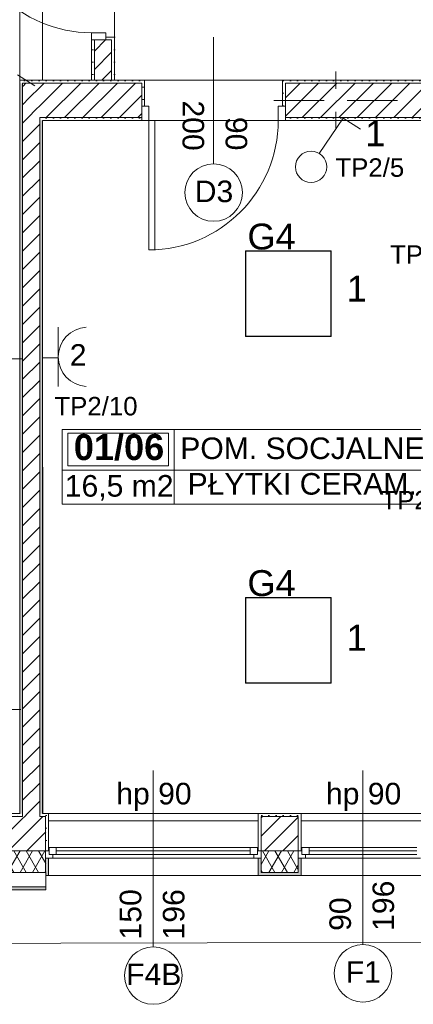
# Model space of a CAD drawing. Header units: millimetres. Extents: x -232602 to -175679, y -119570 to -82350.
# Tile 9 of 36: x -214826 to -212086, y -104153 to -97306. Entities that reach past the tile are written whole.
import ezdxf
from ezdxf.xclip import XClip

# ---------------------------------------------------------------- set-up
doc = ezdxf.new("R2010")
doc.units = ezdxf.units.MM
doc.header["$MEASUREMENT"] = 0
doc.header["$XCLIPFRAME"] = 0
doc.linetypes.add('Kropkowana', pattern=[317.499995, 0, -317.499995])
doc.layers.add('2D - Rysunki i Obrazki', color=7, linetype='Continuous')
for name, color, linetype, lineweight in [('PT_ELE_4_6_DLX_BLD0_LUMKEY_IDX_Nr_pióra__6', 6, 'Continuous', 18), ('PT_ELE_4_6_DLX_BLD0_LUMKEY_IDX_Nr_pióra__7', 7, 'Continuous', 18), ('PT_ELE_4_6_DLX_BLD1_LUM_Nr_pióra__5', 5, 'Continuous', 18), ('PT_ELE_4_6_DLX_BLD1_LUMKEY_IDX_Nr_pióra__3', 3, 'Continuous', 18), ('PT_ELE_4_6_E- Schemat - Szyny L1.L2.L3_Nr_pióra__7', 7, 'Continuous', 18), ('PT_ELE_4_6_Elementy Modelu - Strefy_Nr_pióra__251', 251, 'Continuous', 18), ('PT_ELE_4_6_Elementy Modelu - Strefy_Nr_pióra__254', 254, 'Continuous', 18), ('PT_ELE_4_6_Konstrukcja - Stropy_Nr_pióra__255', 255, 'Continuous', 18), ('PT_ELE_4_6_Konstrukcja - Słupy_Nr_pióra__171', 171, 'Continuous', 18), ('PT_ELE_4_6_Konstrukcja - Ściany zew_Nr_pióra__251', 251, 'Continuous', 18), ('PT_ELE_4_6_Konstrukcja - Ściany zew_Nr_pióra__252', 252, 'Continuous', 18), ('PT_ELE_4_6_Konstrukcja - Ściany zew_Nr_pióra__254', 254, 'Continuous', 18), ('PT_ELE_4_6_Konstrukcja - Ściany zew_Nr_pióra__7', 7, 'Continuous', 18), ('PT_ELE_4_6_Oświetlenie_Nr_pióra__6', 6, 'Continuous', 18)]:
    doc.layers.add(name, color=color, linetype=linetype, lineweight=lineweight)
doc.layers.add('PT_ELE_4_6_DLX_BLD1_CONT_Nr_pióra__8', color=7, linetype='Continuous', lineweight=18, true_color=0x969696)
doc.styles.add('STYL_AUTOMATYCZNY_1', font='arial.ttf')
doc.styles.add('STYL_AUTOMATYCZNY_3', font='arial.ttf')
pattern_1 = [(0, (-96416.83, -0.008), (0, 86.60254), [0, -50]), (0, (-96391.83, 43.29), (0, 86.60254), [0, -50])]
pattern_2 = [(45, (-96416.83, -0.008), (-63.63961, 63.63961), [])]
pattern_3 = [(60, (-96416.83, -0.008), (-64.951905, 37.5), []), (120, (-96416.83, -0.008), (64.951905, 37.5), [])]

# ---------------------------------------------------------------- blocks, each defined once
blk = doc.blocks.new('Rysunek_1_6', base_point=(-200661.4, -99449.8))
at = {"layer": 'PT_ELE_4_6_Konstrukcja - Ściany zew_Nr_pióra__252', "linetype": 'Continuous', "lineweight": 18}
h = blk.add_hatch(dxfattribs=at)
h.set_pattern_fill('TYNK_0006', color=252, style=0, pattern_type=2)
h.set_pattern_definition(pattern_1)
h.paths.add_polyline_path([(-214166.3, -97426.6), (-214226.3, -97426.6), (-214226.3, -97446.6), (-214166.3, -97446.6)])
h = blk.add_hatch(dxfattribs=at)
h.set_pattern_fill('TYNK_0006', color=252, style=0, pattern_type=2)
h.set_pattern_definition(pattern_1)
h.paths.add_polyline_path([(-214326.3, -97726.6), (-214306.3, -97726.6), (-214306.3, -97446.6), (-214326.3, -97446.6)])
h = blk.add_hatch(dxfattribs=at)
h.set_pattern_fill('BLOCZKI_CERAMICZNE_0006', color=252, style=0, pattern_type=2)
h.set_pattern_definition(pattern_2)
h.paths.add_polyline_path([(-214306.3, -97726.6), (-214186.3, -97726.6), (-214186.3, -97446.6), (-214306.3, -97446.6)])
h = blk.add_hatch(dxfattribs=at)
h.set_pattern_fill('TYNK_0006', color=252, style=0, pattern_type=2)
h.set_pattern_definition(pattern_1)
h.paths.add_polyline_path([(-214186.3, -97726.6), (-214166.3, -97726.6), (-214166.3, -97446.6), (-214186.3, -97446.6)])
h = blk.add_hatch(dxfattribs=at)
h.set_pattern_fill('TYNK_0006', color=252, style=0, pattern_type=2)
h.set_pattern_definition(pattern_1)
h.paths.add_polyline_path([(-214826.3, -97746.6), (-214814.9, -97746.6), (-214826.3, -97726.6)])
h = blk.add_hatch(dxfattribs=at)
h.set_pattern_fill('TYNK_0006', color=252, style=0, pattern_type=2)
h.set_pattern_definition(pattern_1)
h.paths.add_polyline_path([(-214806.3, -97726.6), (-214826.3, -97726.6), (-214814.9, -97746.6), (-214806.3, -97746.6)])
h = blk.add_hatch(dxfattribs=at)
h.set_pattern_fill('TYNK_0006', color=252, style=0, pattern_type=2)
h.set_pattern_definition(pattern_1)
h.paths.add_polyline_path([(-214826.3, -97746.6), (-214826.3, -102826.6), (-214806.3, -102826.6), (-214806.3, -97761.6), (-214814.9, -97746.6)])
h = blk.add_hatch(dxfattribs=at)
h.set_pattern_fill('TYNK_0006', color=252, style=0, pattern_type=2)
h.set_pattern_definition(pattern_1)
h.paths.add_polyline_path([(-214806.3, -97746.6), (-214814.9, -97746.6), (-214806.3, -97761.6)])
h = blk.add_hatch(dxfattribs=at)
h.set_pattern_fill('TYNK_0006', color=252, style=0, pattern_type=2)
h.set_pattern_definition(pattern_1)
h.paths.add_polyline_path([(-214806.3, -97726.6), (-214806.3, -97746.6), (-213976.4, -97746.6), (-213976.4, -97726.6)])
h = blk.add_hatch(dxfattribs=at)
h.set_pattern_fill('BLOCZKI_CERAMICZNE_0006', color=252, style=0, pattern_type=2)
h.set_pattern_definition(pattern_2)
h.paths.add_polyline_path([(-214806.3, -97761.6), (-214686.3, -97971.6), (-214686.3, -97746.6), (-214806.3, -97746.6)])
h = blk.add_hatch(dxfattribs=at)
h.set_pattern_fill('BLOCZKI_CERAMICZNE_0006', color=252, style=0, pattern_type=2)
h.set_pattern_definition(pattern_2)
h.paths.add_polyline_path([(-214686.3, -97986.6), (-214686.3, -97971.6), (-214806.3, -97761.6), (-214806.3, -97986.6)])
h = blk.add_hatch(dxfattribs=at)
h.set_pattern_fill('BLOCZKI_CERAMICZNE_0006', color=252, style=0, pattern_type=2)
h.set_pattern_definition(pattern_2)
h.paths.add_polyline_path([(-214686.3, -97971.6), (-214677.8, -97986.6), (-213976.4, -97986.6), (-213976.4, -97746.6), (-214686.3, -97746.6)])
h = blk.add_hatch(dxfattribs=at)
h.set_pattern_fill('TYNK_0006', color=252, style=0, pattern_type=2)
h.set_pattern_definition(pattern_1)
h.paths.add_polyline_path([(-213956.4, -97726.6), (-213976.4, -97726.6), (-213976.4, -97906.6), (-213956.4, -97906.6)])
h = blk.add_hatch(dxfattribs=at)
h.set_pattern_fill('TYNK_0006', color=252, style=0, pattern_type=2)
h.set_pattern_definition(pattern_1)
h.paths.add_polyline_path([(-212976.4, -97726.6), (-212996.4, -97726.6), (-212996.4, -97906.6), (-212976.4, -97906.6)])
h = blk.add_hatch(dxfattribs=at)
h.set_pattern_fill('TYNK_0006', color=252, style=0, pattern_type=2)
h.set_pattern_definition(pattern_1)
h.paths.add_polyline_path([(-212976.4, -97726.6), (-212976.4, -97746.6), (-211246.3, -97746.6), (-211246.3, -97726.6)])
h = blk.add_hatch(dxfattribs=at)
h.set_pattern_fill('BLOCZKI_CERAMICZNE_0006', color=252, style=0, pattern_type=2)
h.set_pattern_definition(pattern_2)
h.paths.add_polyline_path([(-211246.3, -97746.6), (-212976.4, -97746.6), (-212976.4, -97986.6), (-211246.3, -97986.6)])
h = blk.add_hatch(dxfattribs=at)
h.set_pattern_fill('BLOCZKI_CERAMICZNE_0006', color=252, style=0, pattern_type=2)
h.set_pattern_definition(pattern_2)
h.paths.add_polyline_path([(-214677.8, -97986.6), (-214686.3, -97971.6), (-214686.3, -97986.6)])
h = blk.add_hatch(dxfattribs=at)
h.set_pattern_fill('BLOCZKI_CERAMICZNE_0006', color=252, style=0, pattern_type=2)
h.set_pattern_definition(pattern_2)
h.paths.add_polyline_path([(-214806.3, -97986.6), (-214806.3, -102826.6), (-214686.3, -102826.6), (-214686.3, -97986.6)])
h = blk.add_hatch(dxfattribs=at)
h.set_pattern_fill('TYNK_0006', color=252, style=0, pattern_type=2)
h.set_pattern_definition(pattern_1)
h.paths.add_polyline_path([(-214686.3, -97986.6), (-214686.3, -98006.6), (-214666.3, -98006.6), (-214677.8, -97986.6)])
h = blk.add_hatch(dxfattribs=at)
h.set_pattern_fill('TYNK_0006', color=252, style=0, pattern_type=2)
h.set_pattern_definition(pattern_1)
h.paths.add_polyline_path([(-214686.3, -98006.6), (-214686.3, -102826.6), (-214666.3, -102826.6), (-214666.3, -98006.6)])
h = blk.add_hatch(dxfattribs=at)
h.set_pattern_fill('TYNK_0006', color=252, style=0, pattern_type=2)
h.set_pattern_definition(pattern_1)
h.paths.add_polyline_path([(-214677.8, -97986.6), (-214666.3, -98006.6), (-214666.3, -97986.6)])
h = blk.add_hatch(dxfattribs=at)
h.set_pattern_fill('TYNK_0006', color=252, style=0, pattern_type=2)
h.set_pattern_definition(pattern_1)
h.paths.add_polyline_path([(-214666.3, -98006.6), (-213976.4, -98006.6), (-213976.4, -97986.6), (-214666.3, -97986.6)])
h = blk.add_hatch(dxfattribs=at)
h.set_pattern_fill('TYNK_0006', color=252, style=0, pattern_type=2)
h.set_pattern_definition(pattern_1)
h.paths.add_polyline_path([(-211246.3, -97986.6), (-212976.4, -97986.6), (-212976.4, -98006.6), (-211246.3, -98006.6)])
h = blk.add_hatch(dxfattribs=at)
h.set_pattern_fill('TYNK_0006', color=252, style=0, pattern_type=2)
h.set_pattern_definition(pattern_1)
h.paths.add_polyline_path([(-214826.3, -102826.6), (-216045.7, -102826.6), (-216045.7, -102846.6), (-214826.3, -102846.6)])
h = blk.add_hatch(dxfattribs=at)
h.set_pattern_fill('TYNK_0006', color=252, style=0, pattern_type=2)
h.set_pattern_definition(pattern_1)
h.paths.add_polyline_path([(-214806.3, -102826.6), (-214826.3, -102826.6), (-214826.3, -102846.6), (-214806.3, -102846.6)])
h = blk.add_hatch(dxfattribs=at)
h.set_pattern_fill('BLOCZKI_CERAMICZNE_0006', color=252, style=0, pattern_type=2)
h.set_pattern_definition(pattern_2)
h.paths.add_polyline_path([(-214686.3, -102826.6), (-214806.3, -102826.6), (-214806.3, -102846.6), (-214686.3, -102846.6)])
h = blk.add_hatch(dxfattribs=at)
h.set_pattern_fill('TYNK_0006', color=252, style=0, pattern_type=2)
h.set_pattern_definition(pattern_1)
h.paths.add_polyline_path([(-214666.3, -102826.6), (-214686.3, -102826.6), (-214686.3, -102846.6), (-214666.3, -102846.6)])
h = blk.add_hatch(dxfattribs=at)
h.set_pattern_fill('TYNK_0006', color=252, style=0, pattern_type=2)
h.set_pattern_definition(pattern_1)
h.paths.add_polyline_path([(-214666.3, -102846.6), (-214644.6, -102846.6), (-214644.6, -102826.6), (-214666.3, -102826.6)])
h = blk.add_hatch(dxfattribs=at)
h.set_pattern_fill('TYNK_0006', color=252, style=0, pattern_type=2)
h.set_pattern_definition(pattern_1)
h.paths.add_polyline_path([(-214646.3, -102826.6), (-214646.3, -103086.6), (-214626.3, -103086.6), (-214626.3, -102826.6)])
h = blk.add_hatch(dxfattribs=at)
h.set_pattern_fill('TYNK_0006', color=252, style=0, pattern_type=2)
h.set_pattern_definition(pattern_1)
h.paths.add_polyline_path([(-213166.3, -102826.6), (-213166.3, -103086.6), (-213146.3, -103086.6), (-213146.3, -102826.6)])
h = blk.add_hatch(dxfattribs=at)
h.set_pattern_fill('TYNK_0006', color=252, style=0, pattern_type=2)
h.set_pattern_definition(pattern_1)
h.paths.add_polyline_path([(-212886.9, -102826.6), (-213146.3, -102826.6), (-213146.3, -102846.6), (-212886.9, -102846.6)])
h = blk.add_hatch(dxfattribs=at)
h.set_pattern_fill('TYNK_0006', color=252, style=0, pattern_type=2)
h.set_pattern_definition(pattern_1)
h.paths.add_polyline_path([(-212886.9, -102826.6), (-212886.9, -103086.6), (-212866.9, -103086.6), (-212866.9, -102826.6)])
h = blk.add_hatch(dxfattribs=at)
h.set_pattern_fill('BLOCZKI_CERAMICZNE_0006', color=252, style=0, pattern_type=2)
h.set_pattern_definition(pattern_2)
h.paths.add_polyline_path([(-214806.3, -102846.6), (-216045.7, -102846.6), (-216045.7, -103086.6), (-214806.3, -103086.6)])
h = blk.add_hatch(dxfattribs=at)
h.set_pattern_fill('BLOCZKI_CERAMICZNE_0006', color=252, style=0, pattern_type=2)
h.set_pattern_definition(pattern_2)
h.paths.add_polyline_path([(-214686.3, -102846.6), (-214806.3, -102846.6), (-214806.3, -103086.6), (-214686.3, -103086.6)])
h = blk.add_hatch(dxfattribs=at)
h.set_pattern_fill('BLOCZKI_CERAMICZNE_0006', color=252, style=0, pattern_type=2)
h.set_pattern_definition(pattern_2)
h.paths.add_polyline_path([(-214686.3, -103086.6), (-214644.6, -103086.6), (-214644.6, -102846.6), (-214686.3, -102846.6)])
h = blk.add_hatch(dxfattribs=at)
h.set_pattern_fill('BLOCZKI_CERAMICZNE_0006', color=252, style=0, pattern_type=2)
h.set_pattern_definition(pattern_2)
h.paths.add_polyline_path([(-213146.3, -102846.6), (-213146.3, -103086.6), (-212886.9, -103086.6), (-212886.9, -102846.6)])
h = blk.add_hatch(dxfattribs=at)
h.set_pattern_fill('IZOLACJA_MIĘKKA_0006', color=252, style=0, pattern_type=2)
h.set_pattern_definition(pattern_3)
h.paths.add_polyline_path([(-216045.7, -103236.6), (-214644.6, -103236.6), (-214644.6, -103086.6), (-216045.7, -103086.6)])
h = blk.add_hatch(dxfattribs=at)
h.set_pattern_fill('IZOLACJA_MIĘKKA_0006', color=252, style=0, pattern_type=2)
h.set_pattern_definition(pattern_3)
h.paths.add_polyline_path([(-213146.3, -103086.6), (-213146.3, -103236.6), (-212886.9, -103236.6), (-212886.9, -103086.6)])
at = {"layer": 'PT_ELE_4_6_Konstrukcja - Ściany zew_Nr_pióra__254', "linetype": 'Continuous', "lineweight": 18}
for points in [[(-214646.3, -103136.6), (-214646.3, -103256.6), (-214626.3, -103256.6), (-214626.3, -103136.6)], [(-213166.3, -103136.6), (-213166.3, -103256.6), (-213146.3, -103256.6), (-213146.3, -103136.6)], [(-212866.9, -103136.6), (-212886.9, -103136.6), (-212886.9, -103256.6), (-212866.9, -103256.6)], [(-213146.3, -103256.6), (-212886.9, -103256.6), (-212886.9, -103236.6), (-213146.3, -103236.6)], [(-216045.7, -103356.6), (-214644.6, -103356.6), (-214644.6, -103336.6), (-216045.7, -103336.6)]]:
    blk.add_hatch(color=254, dxfattribs=at).paths.add_polyline_path(points)
at = {"layer": 'PT_ELE_4_6_DLX_BLD1_CONT_Nr_pióra__8', "color": 252, "linetype": 'Continuous', "lineweight": 18, "true_color": 0x969696, "flags": 128}
for points in [[(-214166.3, -96146.6), (-214166.3, -97726.6)], [(-214166.3, -97726.6), (-192366.3, -97704.2)], [(-211246.3, -98006.6), (-214666.3, -98006.6)], [(-214666.3, -98006.6), (-214664.3, -102823.8)], [(-214664.3, -102823.8), (-211246.3, -102826.6)], [(-218616.3, -103736.6), (-192126.3, -103676.6)]]:
    blk.add_lwpolyline(points, dxfattribs=at)
at = {"layer": 'PT_ELE_4_6_DLX_BLD1_LUM_Nr_pióra__5', "color": 5, "linetype": 'Continuous', "lineweight": 18, "flags": 128}
for points in [[(-213254.3, -99509.6), (-213254.3, -98913.6)], [(-213254.3, -98913.6), (-213254.3, -99509.6)], [(-213254.3, -98913.6), (-212658.3, -98913.6)], [(-212658.3, -98913.6), (-213254.3, -98913.6)], [(-212658.3, -98913.6), (-213254.3, -98913.6)], [(-213254.3, -98913.6), (-213254.3, -99509.6)], [(-213254.3, -99509.6), (-213254.3, -98913.6)], [(-213254.3, -98913.6), (-212658.3, -98913.6)], [(-212660.8, -98916.1), (-213251.8, -98916.1)], [(-213251.8, -98916.1), (-213251.8, -99507.1)], [(-213251.8, -98916.1), (-212660.8, -98916.1)], [(-213251.8, -99507.1), (-213251.8, -98916.1)], [(-212660.8, -99507.1), (-212660.8, -98916.1)], [(-212660.8, -98916.1), (-212660.8, -99507.1)], [(-212658.3, -98913.6), (-212658.3, -99509.6)], [(-212658.3, -99509.6), (-212658.3, -98913.6)], [(-212658.3, -99509.6), (-212658.3, -98913.6)], [(-212658.3, -98913.6), (-212658.3, -99509.6)], [(-212658.3, -99509.6), (-213254.3, -99509.6)], [(-213254.3, -99509.6), (-212658.3, -99509.6)], [(-213254.3, -99509.6), (-212658.3, -99509.6)], [(-212658.3, -99509.6), (-213254.3, -99509.6)], [(-213251.8, -99507.1), (-212660.8, -99507.1)], [(-212660.8, -99507.1), (-213251.8, -99507.1)], [(-213254.3, -101919.6), (-213254.3, -101323.6)], [(-213254.3, -101323.6), (-213254.3, -101919.6)], [(-213254.3, -101323.6), (-212658.3, -101323.6)], [(-212658.3, -101323.6), (-213254.3, -101323.6)], [(-212658.3, -101323.6), (-213254.3, -101323.6)], [(-213254.3, -101323.6), (-213254.3, -101919.6)], [(-213254.3, -101919.6), (-213254.3, -101323.6)], [(-213254.3, -101323.6), (-212658.3, -101323.6)], [(-212660.8, -101326.1), (-213251.8, -101326.1)], [(-213251.8, -101326.1), (-213251.8, -101917.1)], [(-213251.8, -101326.1), (-212660.8, -101326.1)], [(-213251.8, -101917.1), (-213251.8, -101326.1)], [(-212660.8, -101917.1), (-212660.8, -101326.1)], [(-212660.8, -101326.1), (-212660.8, -101917.1)], [(-212658.3, -101323.6), (-212658.3, -101919.6)], [(-212658.3, -101919.6), (-212658.3, -101323.6)], [(-212658.3, -101919.6), (-212658.3, -101323.6)], [(-212658.3, -101323.6), (-212658.3, -101919.6)], [(-212658.3, -101919.6), (-213254.3, -101919.6)], [(-213254.3, -101919.6), (-212658.3, -101919.6)], [(-213254.3, -101919.6), (-212658.3, -101919.6)], [(-212658.3, -101919.6), (-213254.3, -101919.6)], [(-213251.8, -101917.1), (-212660.8, -101917.1)], [(-212660.8, -101917.1), (-213251.8, -101917.1)]]:
    blk.add_lwpolyline(points, dxfattribs=at)
at = {"layer": 'PT_ELE_4_6_Elementy Modelu - Strefy_Nr_pióra__251', "color": 251, "linetype": 'Continuous', "lineweight": 18}
for p, q in [((-214530.9, -100156.3), (-211998.1, -100156.3)), ((-214530.9, -100674.8), (-214530.9, -100156.3)), ((-213750.4, -100156.3), (-213750.4, -100674.8)), ((-214491.9, -100182.2), (-213789.4, -100182.2)), ((-214491.9, -100408.5), (-214491.9, -100182.2)), ((-213789.4, -100182.2), (-213789.4, -100408.5)), ((-214530.9, -100439.1), (-211998.1, -100439.1)), ((-213789.4, -100408.5), (-214491.9, -100408.5)), ((-211998.1, -100674.8), (-214530.9, -100674.8))]:
    blk.add_line(p, q, dxfattribs=at)
at = {"layer": 'PT_ELE_4_6_Elementy Modelu - Strefy_Nr_pióra__254', "color": 254, "linetype": 'Continuous', "lineweight": 18, "flags": 128}
for points in [[(-214826.3, -102826.6), (-214826.3, -96146.6), (-216230.3, -96146.6), (-216230.3, -98178.4), (-218206.3, -98178.4), (-218206.3, -102826.6)], [(-206875, -97726.6), (-202006.3, -97726.6), (-192386.3, -97726.6), (-192386.3, -96146.6), (-207846.3, -96146.6), (-210623.2, -96146.6), (-210623.2, -96206.6), (-211423.2, -96206.6), (-211423.2, -96146.6), (-214666.3, -96146.6), (-214666.3, -97726.6)], [(-211246.3, -101206.6), (-211246.3, -98006.6), (-214666.3, -98006.6), (-214666.3, -102826.6), (-211246.3, -102826.6)]]:
    blk.add_lwpolyline(points, close=True, dxfattribs=at)
at = {"layer": 'PT_ELE_4_6_Konstrukcja - Stropy_Nr_pióra__255', "color": 255, "linetype": 'Kropkowana', "lineweight": 18, "flags": 128}
blk.add_lwpolyline([(-192386.3, -92006.6), (-218206.3, -92006.6), (-218206.3, -102826.6), (-208326.3, -102826.6), (-208326.3, -100086.6), (-203885.8, -100086.6), (-203885.8, -102826.6), (-192386.3, -102826.6)], close=True, dxfattribs=at)
at = {"layer": 'PT_ELE_4_6_Konstrukcja - Słupy_Nr_pióra__171', "color": 171, "linetype": 'Continuous', "lineweight": 18}
for p, q in [((-212626.4, -97786.7), (-212626.4, -97666.7)), ((-212706.4, -97866.7), (-213056.4, -97866.7)), ((-212626.4, -97866.7), (-212626.3, -97866.7)), ((-212546.4, -97866.7), (-212196.4, -97866.7)), ((-212626.4, -97946.7), (-212626.4, -98066.7))]:
    blk.add_line(p, q, dxfattribs=at)
at = {"layer": 'PT_ELE_4_6_Konstrukcja - Ściany zew_Nr_pióra__251', "color": 251, "linetype": 'Continuous', "lineweight": 18}
for p, q in [((-213476.4, -98308.1), (-213476.4, -97426.6)), ((-213896.3, -103752.9), (-213896.3, -102526.6)), ((-212436.9, -103737.1), (-212436.9, -102526.6))]:
    blk.add_line(p, q, dxfattribs=at)
at = {"layer": 'PT_ELE_4_6_Konstrukcja - Ściany zew_Nr_pióra__251', "color": 251, "linetype": 'Continuous', "lineweight": 18, "flags": 128}
for points in [[(-213676.4, -98508.1, 1), (-213276.4, -98508.1, 1)], [(-214096.3, -103952.9, 1), (-213696.3, -103952.9, 1)], [(-212636.9, -103937.1, 1), (-212236.9, -103937.1, 1)]]:
    blk.add_lwpolyline(points, format="xyb", close=True, dxfattribs=at)
at = {"layer": 'PT_ELE_4_6_Konstrukcja - Ściany zew_Nr_pióra__7', "color": 7, "linetype": 'Continuous', "lineweight": 18}
for p, q in [((-214226.3, -97396.6), (-214326.3, -97396.6)), ((-214326.3, -97396.6), (-214326.3, -97446.6)), ((-214226.3, -97446.6), (-214226.3, -97396.6)), ((-214226.3, -97426.6), (-214166.3, -97426.6)), ((-214226.3, -97446.6), (-214226.3, -97426.6)), ((-214226.3, -97426.6), (-214166.3, -97426.6)), ((-214166.3, -97446.6), (-214166.3, -97426.6)), ((-214166.3, -97446.6), (-214166.3, -97426.6)), ((-214326.3, -97446.6), (-214306.3, -97446.6)), ((-214326.3, -97446.6), (-214226.3, -97446.6)), ((-214326.3, -97446.6), (-214306.3, -97446.6)), ((-214326.3, -97446.6), (-214306.3, -97446.6)), ((-214306.3, -97446.6), (-214306.3, -97726.6)), ((-214306.3, -97446.6), (-214226.3, -97446.6)), ((-214306.3, -97446.6), (-214226.3, -97446.6)), ((-214306.3, -97446.6), (-214226.3, -97446.6)), ((-214186.3, -97446.6), (-214226.3, -97446.6)), ((-214186.3, -97726.6), (-214186.3, -97446.6)), ((-214686.3, -97746.6), (-214806.3, -97746.6)), ((-214806.3, -97746.6), (-214806.3, -97761.6)), ((-214806.3, -97746.6), (-214806.3, -97761.6)), ((-214806.3, -97761.6), (-214806.3, -97986.6)), ((-214806.3, -97761.6), (-214806.3, -97986.6)), ((-213976.4, -97746.6), (-214686.3, -97746.6)), ((-213976.4, -97726.6), (-213956.4, -97726.6)), ((-213976.4, -97726.6), (-213956.4, -97726.6)), ((-213976.4, -97746.6), (-213976.4, -97906.6)), ((-213956.4, -97906.6), (-213956.4, -97726.6)), ((-213956.4, -97906.6), (-213956.4, -97726.6)), ((-212996.4, -97906.6), (-212996.4, -97726.6)), ((-212976.4, -97726.6), (-212996.4, -97726.6)), ((-212976.4, -97726.6), (-212996.4, -97726.6)), ((-212996.4, -97906.6), (-212996.4, -97726.6)), ((-211246.3, -97746.6), (-212976.4, -97746.6)), ((-212976.4, -97746.6), (-212976.4, -97906.6)), ((-213976.4, -97906.6), (-213956.4, -97906.6)), ((-213976.4, -97986.6), (-213976.4, -97906.6)), ((-213976.4, -97906.6), (-213976.4, -98006.6)), ((-213926.4, -97906.6), (-213976.4, -97906.6)), ((-213976.4, -97986.6), (-213976.4, -97906.6)), ((-213976.4, -97986.6), (-213976.4, -97906.6)), ((-213926.4, -98006.6), (-213926.4, -97906.6)), ((-213026.4, -97906.6), (-213026.4, -98006.6)), ((-212976.4, -97906.6), (-213026.4, -97906.6)), ((-212976.4, -97906.6), (-212996.4, -97906.6)), ((-212976.4, -97986.6), (-212976.4, -97906.6)), ((-212976.4, -98006.6), (-212976.4, -97906.6)), ((-212976.4, -97986.6), (-212976.4, -97906.6)), ((-212976.4, -97986.6), (-212976.4, -97906.6)), ((-214806.3, -97986.6), (-214806.3, -102826.6)), ((-214686.3, -97986.6), (-214677.8, -97986.6)), ((-214686.3, -97986.6), (-214686.3, -98006.6)), ((-214686.3, -97986.6), (-214686.3, -98006.6)), ((-214686.3, -102826.6), (-214686.3, -98006.6)), ((-214677.8, -97986.6), (-213976.4, -97986.6)), ((-213976.4, -98006.6), (-213976.4, -97986.6)), ((-213976.4, -98006.6), (-213976.4, -97986.6)), ((-213976.4, -98006.6), (-213976.4, -97986.6)), ((-213976.4, -98006.6), (-213926.4, -98006.6)), ((-213926.4, -98906.6), (-213926.4, -98006.6)), ((-213926.4, -98006.6), (-213886.4, -98006.6)), ((-213886.4, -98006.6), (-213886.4, -98906.6)), ((-213026.4, -98006.6), (-212976.4, -98006.6)), ((-212976.4, -97986.6), (-211246.3, -97986.6)), ((-212976.4, -98006.6), (-212976.4, -97986.6)), ((-212976.4, -98006.6), (-212976.4, -97986.6)), ((-212976.4, -98006.6), (-212976.4, -97986.6)), ((-213886.4, -98906.6), (-213926.4, -98906.6)), ((-214806.3, -102826.6), (-214806.3, -102846.6)), ((-214806.3, -102826.6), (-214806.3, -102846.6)), ((-214686.3, -102846.6), (-214686.3, -102826.6)), ((-214686.3, -102846.6), (-214686.3, -102826.6)), ((-214646.3, -102826.6), (-214626.3, -102826.6)), ((-214646.3, -102826.6), (-214626.3, -102826.6)), ((-214626.3, -103086.6), (-214626.3, -102826.6)), ((-214626.3, -103086.6), (-214626.3, -102826.6)), ((-213166.3, -103086.6), (-213166.3, -102826.6)), ((-213146.3, -102826.6), (-213166.3, -102826.6)), ((-213146.3, -102826.6), (-213166.3, -102826.6)), ((-213166.3, -103086.6), (-213166.3, -102826.6)), ((-212886.9, -102826.6), (-212866.9, -102826.6)), ((-212886.9, -102826.6), (-212866.9, -102826.6)), ((-212866.9, -103086.6), (-212866.9, -102826.6)), ((-212866.9, -103086.6), (-212866.9, -102826.6)), ((-214806.3, -102846.6), (-216045.7, -102846.6)), ((-214644.6, -102846.6), (-214686.3, -102846.6)), ((-214646.3, -102846.6), (-214646.3, -103086.6)), ((-213166.3, -102876.6), (-214626.3, -102876.6)), ((-212886.9, -102846.6), (-213146.3, -102846.6)), ((-213146.3, -102846.6), (-213146.3, -103086.6)), ((-212886.9, -102846.6), (-212886.9, -103086.6)), ((-212866.9, -102876.6), (-212006.9, -102876.6)), ((-216045.7, -103086.6), (-214806.3, -103086.6)), ((-214806.3, -103086.6), (-214686.3, -103086.6)), ((-214686.3, -103086.6), (-214644.6, -103086.6)), ((-214646.3, -103086.6), (-214626.3, -103086.6)), ((-214646.3, -103136.6), (-214646.3, -103086.6)), ((-214621.3, -103086.6), (-214646.3, -103086.6)), ((-214646.3, -103136.6), (-214646.3, -103086.6)), ((-214646.3, -103136.6), (-214646.3, -103086.6)), ((-214571.3, -103061.6), (-214621.3, -103061.6)), ((-214621.3, -103061.6), (-214621.3, -103111.6)), ((-214621.3, -103111.6), (-214621.3, -103086.6)), ((-214596.3, -103111.6), (-214621.3, -103111.6)), ((-214621.3, -103111.6), (-214571.3, -103111.6)), ((-214596.3, -103136.6), (-214596.3, -103111.6)), ((-213221.3, -103061.6), (-214571.3, -103061.6)), ((-214571.3, -103111.6), (-214571.3, -103061.6)), ((-213221.3, -103061.6), (-214571.3, -103061.6)), ((-213221.3, -103086.6), (-214571.3, -103086.6)), ((-214571.3, -103111.6), (-213221.3, -103111.6)), ((-213171.3, -103061.6), (-213221.3, -103061.6)), ((-213221.3, -103061.6), (-213221.3, -103111.6)), ((-213221.3, -103111.6), (-213171.3, -103111.6)), ((-213171.3, -103111.6), (-213196.3, -103111.6)), ((-213196.3, -103111.6), (-213196.3, -103136.6)), ((-213171.3, -103111.6), (-213171.3, -103061.6)), ((-213146.3, -103086.6), (-213171.3, -103086.6)), ((-213171.3, -103086.6), (-213171.3, -103111.6)), ((-213146.3, -103086.6), (-213166.3, -103086.6)), ((-213146.3, -103086.6), (-212886.9, -103086.6)), ((-213146.3, -103136.6), (-213146.3, -103086.6)), ((-213146.3, -103136.6), (-213146.3, -103086.6)), ((-213146.3, -103136.6), (-213146.3, -103086.6)), ((-212886.9, -103086.6), (-212866.9, -103086.6)), ((-212886.9, -103136.6), (-212886.9, -103086.6)), ((-212886.9, -103086.6), (-212861.9, -103086.6)), ((-212886.9, -103136.6), (-212886.9, -103086.6)), ((-212886.9, -103136.6), (-212886.9, -103086.6)), ((-212861.9, -103061.6), (-212811.9, -103061.6)), ((-212861.9, -103111.6), (-212861.9, -103061.6)), ((-212861.9, -103086.6), (-212861.9, -103111.6)), ((-212861.9, -103111.6), (-212836.9, -103111.6)), ((-212811.9, -103111.6), (-212861.9, -103111.6)), ((-212836.9, -103111.6), (-212836.9, -103136.6)), ((-212811.9, -103061.6), (-212061.9, -103061.6)), ((-212811.9, -103061.6), (-212811.9, -103111.6)), ((-212811.9, -103061.6), (-212061.9, -103061.6)), ((-212811.9, -103086.6), (-212061.9, -103086.6)), ((-212061.9, -103111.6), (-212811.9, -103111.6)), ((-214646.3, -103136.6), (-214626.3, -103136.6)), ((-214646.3, -103236.6), (-214646.3, -103136.6)), ((-214646.3, -103136.6), (-214596.3, -103136.6)), ((-214626.3, -103136.6), (-214626.3, -103256.6)), ((-214626.3, -103136.6), (-214626.3, -103256.6)), ((-214596.3, -103136.6), (-213196.3, -103136.6)), ((-213196.3, -103136.6), (-213146.3, -103136.6)), ((-213166.3, -103136.6), (-213166.3, -103256.6)), ((-213146.3, -103136.6), (-213166.3, -103136.6)), ((-213166.3, -103136.6), (-213166.3, -103256.6)), ((-213146.3, -103236.6), (-213146.3, -103136.6)), ((-212886.9, -103136.6), (-212866.9, -103136.6)), ((-212886.9, -103236.6), (-212886.9, -103136.6)), ((-212836.9, -103136.6), (-212886.9, -103136.6)), ((-212866.9, -103136.6), (-212866.9, -103256.6)), ((-212866.9, -103136.6), (-212866.9, -103256.6)), ((-212036.9, -103136.6), (-212836.9, -103136.6)), ((-216045.7, -103236.6), (-214644.6, -103236.6)), ((-213146.3, -103236.6), (-212886.9, -103236.6)), ((-214646.3, -103256.6), (-214626.3, -103256.6)), ((-214646.3, -103256.6), (-214626.3, -103256.6)), ((-213166.3, -103256.6), (-214626.3, -103256.6)), ((-213146.3, -103256.6), (-213166.3, -103256.6)), ((-213146.3, -103256.6), (-213166.3, -103256.6)), ((-212886.9, -103256.6), (-212866.9, -103256.6)), ((-212886.9, -103256.6), (-212866.9, -103256.6)), ((-212866.9, -103256.6), (-212006.9, -103256.6)), ((-216045.7, -103336.6), (-214644.6, -103336.6))]:
    blk.add_line(p, q, dxfattribs=at)
at = {"layer": 'PT_ELE_4_6_Konstrukcja - Ściany zew_Nr_pióra__7', "color": 7, "linetype": 'Continuous', "lineweight": 18, "flags": 128}
for points in [[(-214326.3, -97446.6), (-214326.3, -97726.6)], [(-214166.3, -97726.6), (-214166.3, -97446.6)], [(-214826.3, -97726.6), (-214826.3, -97746.6)], [(-213976.4, -97726.6), (-214826.3, -97726.6)], [(-214826.3, -97746.6), (-214826.3, -102826.6)], [(-214326.3, -97726.6), (-214306.3, -97726.6)], [(-214306.3, -97726.6), (-214186.3, -97726.6)], [(-214186.3, -97726.6), (-214166.3, -97726.6)], [(-211246.3, -97726.6), (-212976.4, -97726.6)], [(-214666.3, -98006.6), (-213976.4, -98006.6)], [(-214666.3, -102826.6), (-214666.3, -98006.6)], [(-212976.4, -98006.6), (-211246.3, -98006.6)], [(-214826.3, -102826.6), (-216045.7, -102826.6)], [(-214644.6, -102826.6), (-214666.3, -102826.6)], [(-212886.9, -102826.6), (-213146.3, -102826.6)], [(-214644.6, -103356.6), (-214644.6, -103236.6)], [(-213146.3, -103256.6), (-212886.9, -103256.6)], [(-216045.7, -103356.6), (-214644.6, -103356.6)]]:
    blk.add_lwpolyline(points, dxfattribs=at)
at = {"layer": 'PT_ELE_4_6_Konstrukcja - Ściany zew_Nr_pióra__7', "color": 7, "linetype": 'Continuous', "lineweight": 18}
for centre, start, end in [((-214326.3, -96496.6), 180, 270), ((-213926.4, -98006.6), 270.00001, 0.00001)]:
    blk.add_arc(centre, 900, start, end, dxfattribs=at)
at = {"layer": 'PT_ELE_4_6_Oświetlenie_Nr_pióra__6', "color": 6, "linetype": 'Continuous', "lineweight": 18}
for p, q in [((-214841, -97690.1), (-214721, -97765.8)), ((-212740.6, -98237.3), (-212573.9, -97990.7)), ((-212573.9, -97990.7), (-212453.9, -98066.3)), ((-214557.8, -99444.8), (-214557.8, -99856.1)), ((-214916.1, -99663.9), (-214810.9, -99663.9)), ((-214557.8, -99658.1), (-214663, -99658.1)), ((-214924, -102102.1), (-214818.8, -102102.1))]:
    blk.add_line(p, q, dxfattribs=at)
blk.add_circle((-212798, -98329.5), 109, dxfattribs=at)
blk.add_arc((-214351.9, -99650.5), 206, 93.37601, 266.62399, dxfattribs=at)
at = {"layer": 'PT_ELE_4_6_DLX_BLD0_LUMKEY_IDX_Nr_pióra__6', "color": 6, "linetype": 'Continuous', "lineweight": 18, "insert": (-214477.6, -99712.5), "char_height": 150, "attachment_point": 7, "style": 'STYL_AUTOMATYCZNY_1'}
blk.add_mtext('\\A1;{\\pql;\\fArial|b0|i0|c238|p0;\\W1.000000;2}', dxfattribs=at)
at = {"layer": 'PT_ELE_4_6_DLX_BLD0_LUMKEY_IDX_Nr_pióra__7', "color": 7, "linetype": 'Continuous', "lineweight": 18, "char_height": 180, "attachment_point": 7, "style": 'STYL_AUTOMATYCZNY_1'}
for insert in [(-212420.5, -98186.3), (-212549.8, -99265.9), (-212550.8, -101693.6)]:
    blk.add_mtext('\\A1;{\\pql;\\fArial|b0|i0|c238|p0;\\W1.000000;1}', dxfattribs=dict(at, insert=insert))
at = {"layer": 'PT_ELE_4_6_DLX_BLD1_LUMKEY_IDX_Nr_pióra__3', "color": 3, "linetype": 'Continuous', "lineweight": 18, "char_height": 180, "attachment_point": 7, "style": 'STYL_AUTOMATYCZNY_1'}
for insert in [(-213241, -98906.4), (-213241, -101316.4)]:
    blk.add_mtext('\\A1;{\\pql;\\fArial|b0|i0|c238|p0;\\W1.000000;G4}', dxfattribs=dict(at, insert=insert))
at = {"layer": 'PT_ELE_4_6_E- Schemat - Szyny L1.L2.L3_Nr_pióra__7', "color": 7, "linetype": 'Continuous', "lineweight": 18, "char_height": 128.571, "attachment_point": 7, "style": 'STYL_AUTOMATYCZNY_1'}
for s, insert in [('\\A1;{\\pql;\\fArial|b0|i0|c238|p0;\\W1.000000;TP2/5}', (-212628.9, -98400.3)), ('\\A1;{\\pql;\\fArial|b0|i0|c238|p0;\\W1.000000;TP2/10}', (-212247.8, -99005.4)), ('\\A1;{\\pql;\\fArial|b0|i0|c238|p0;\\W1.000000;TP2/10}', (-214584.7, -100059.5)), ('\\A1;{\\pql;\\fArial|b0|i0|c238|p0;\\W1.000000;TP2/10}', (-212309.1, -100713.1))]:
    blk.add_mtext(s, dxfattribs=dict(at, insert=insert))
at = {"layer": 'PT_ELE_4_6_Elementy Modelu - Strefy_Nr_pióra__251', "color": 251, "linetype": 'Continuous', "lineweight": 18, "attachment_point": 4}
for s, insert, char_height, style in [('\\A1;{\\pql;\\fArial|b1|i0|c238|p0;\\W1.000000;01/06}', (-214449.5, -100280.6), 180, 'STYL_AUTOMATYCZNY_3'), ('\\A1;{\\pql;\\fArial|b0|i0|c238|p0;\\W1.000000;POM. SOCJALNE}', (-213708.7, -100287.3), 150, 'STYL_AUTOMATYCZNY_1'), ('\\A1;{\\pql;\\fArial|b0|i0|c238|p0;\\W1.000000;PŁYTKI CERAM.}', (-213657.3, -100534.8), 150, 'STYL_AUTOMATYCZNY_1'), ('\\A1;{\\pql;\\fArial|b0|i0|c238|p0;\\W1.000000;16,5 m2}', (-214512.3, -100561.5), 150, 'STYL_AUTOMATYCZNY_1')]:
    blk.add_mtext(s, dxfattribs=dict(at, insert=insert, char_height=char_height, style=style))
at = {"layer": 'PT_ELE_4_6_Konstrukcja - Ściany zew_Nr_pióra__251', "color": 251, "linetype": 'Continuous', "lineweight": 18, "char_height": 150, "attachment_point": 7, "rotation": 270.00001, "style": 'STYL_AUTOMATYCZNY_1'}
for s, insert in [('\\A1;{\\pql;\\pt0;\\fArial|b0|i0|c238|p0;\\W1.000000;200}', (-213695, -97867.4)), ('\\A1;{\\pql;\\pt0;\\fArial|b0|i0|c238|p0;\\W1.000000;90}', (-213395, -97981.8))]:
    blk.add_mtext(s, dxfattribs=dict(at, insert=insert))
at = {"layer": 'PT_ELE_4_6_Konstrukcja - Ściany zew_Nr_pióra__251', "color": 251, "linetype": 'Continuous', "lineweight": 18, "insert": (-213607.8, -98576.9), "char_height": 150, "attachment_point": 7, "style": 'STYL_AUTOMATYCZNY_1'}
blk.add_mtext('\\A1;{\\pql;\\pt0;\\fArial|b0|i0|c238|p0;\\W1.000000;D3}', dxfattribs=at)
at = {"layer": 'PT_ELE_4_6_Konstrukcja - Ściany zew_Nr_pióra__7', "color": 7, "linetype": 'Continuous', "lineweight": 18, "char_height": 150, "attachment_point": 7, "style": 'STYL_AUTOMATYCZNY_1'}
for s, insert in [('\\A1;{\\pql;\\pt0;\\fArial|b0|i0|c238|p0;\\W1.000000;hp 90}', (-214153.7, -102808)), ('\\A1;{\\pql;\\pt0;\\fArial|b0|i0|c238|p0;\\W1.000000;hp 90}', (-212694.3, -102808)), ('\\A1;{\\pql;\\pt0;\\fArial|b0|i0|c238|p0;\\W1.000000;F1}', (-212556.9, -104003.2)), ('\\A1;{\\pql;\\pt0;\\fArial|b0|i0|c238|p0;\\W1.000000;F4B}', (-214085, -104019.3))]:
    blk.add_mtext(s, dxfattribs=dict(at, insert=insert))
at = {"layer": 'PT_ELE_4_6_Konstrukcja - Ściany zew_Nr_pióra__7', "color": 7, "linetype": 'Continuous', "lineweight": 18, "char_height": 150, "attachment_point": 7, "rotation": 90, "style": 'STYL_AUTOMATYCZNY_1'}
for s, insert in [('\\A1;{\\pql;\\pt0;\\fArial|b0|i0|c238|p0;\\W1.000000;196}', (-212218.3, -103642.4)), ('\\A1;{\\pql;\\pt0;\\fArial|b0|i0|c238|p0;\\W1.000000;150}', (-213977.7, -103702.1)), ('\\A1;{\\pql;\\pt0;\\fArial|b0|i0|c238|p0;\\W1.000000;196}', (-213677.7, -103702.1)), ('\\A1;{\\pql;\\pt0;\\fArial|b0|i0|c238|p0;\\W1.000000;90}', (-212518.3, -103642.4))]:
    blk.add_mtext(s, dxfattribs=dict(at, insert=insert))

msp = doc.modelspace()

# ---------------------------------------------------------------- block references
at = {"layer": '2D - Rysunki i Obrazki', "color": 253, "linetype": 'Continuous', "lineweight": 18, "true_color": 0xaaaaaa}
ref = msp.add_blockref('Rysunek_1_6', (-200661.4, -99449.8), dxfattribs=at)
XClip(ref).set_block_clipping_path([(-225643.694101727, -116549.9316383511), (-175679.1071871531, -82349.5969288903)])

doc.saveas('drawing.dxf')
